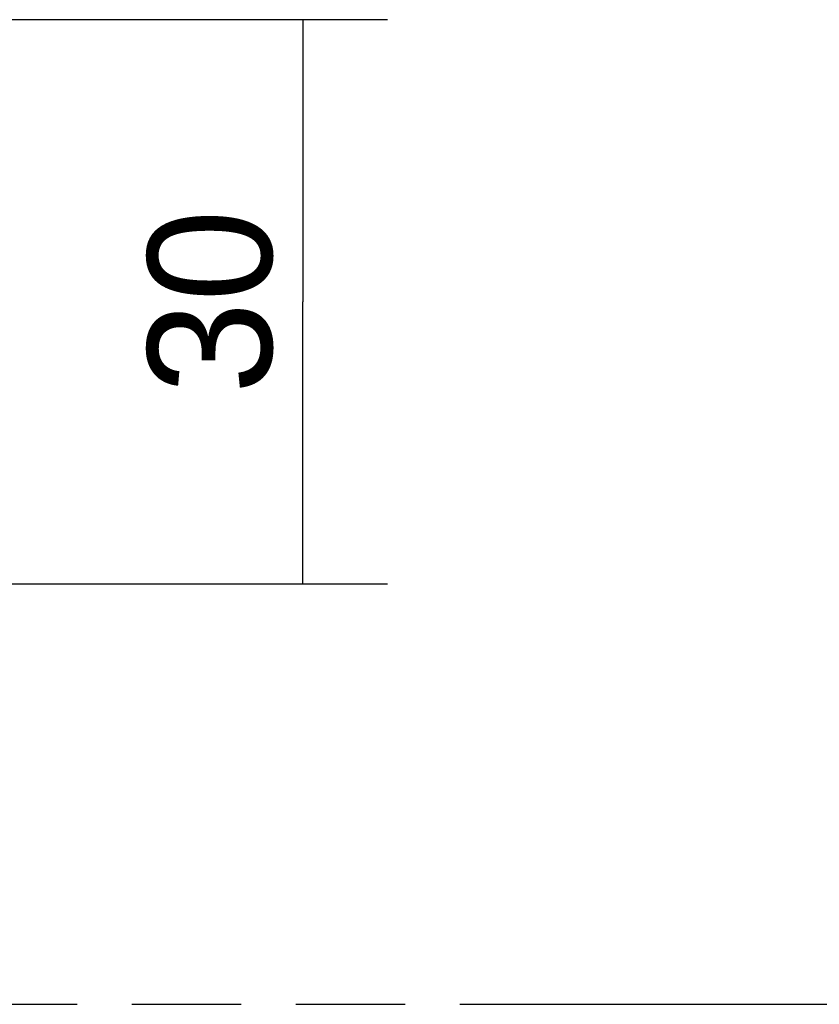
# Model space of a CAD drawing. Header units: millimetres. Extents: x 0 to 210, y 0 to 297.
# Tile 17 of 47: x 120 to 134, y 133 to 150. Entities that reach past the tile are written whole.
import ezdxf
from ezdxf.enums import TextEntityAlignment as Align

# ---------------------------------------------------------------- set-up
doc = ezdxf.new("R2010")
doc.units = ezdxf.units.MM
doc.header["$LTSCALE"] = 19.36
doc.linetypes.add('PHANTOM', pattern=[0.8, 0.45, -0.05, 0.1, -0.05, 0.1, -0.05])
doc.layers.get('0').update_dxf_attribs({"linetype": 'CONTINUOUS'})
doc.layers.add('DEFAULT_3', color=7, linetype='PHANTOM')
doc.layers.add('Z_DIM_2D', color=7, linetype='CONTINUOUS')
doc.styles.add('TEXTSTYLE_3', font='tridonic-metric-print-light.otf')
doc.dimstyles.new('DIMSTYLE_4', dxfattribs={"dimtxt": 2.2, "dimasz": 3.5, "dimexe": 1.5, "dimexo": 0, "dimgap": 0.55, "dimtad": 1, "dimdec": 4, "dimlfac": 3, "dimdsep": 46, "dimtxsty": 'TEXTSTYLE_3', "dimblk": '_FILLED', "dimblk1": '_FILLED', "dimblk2": '_FILLED', "dimcen": 0.09, "dimclrt": 5, "dimadec": 4, "dimazin": 2, "dimtp": 0.2, "dimtm": 0.2, "dimtfac": 1, "dimtdec": 4, "dimtofl": 0, "dimtmove": 0, "dimatfit": 3, "dimldrblk": '_FILLED', "dimfxl": 1, "dimtolj": 1, "dimarcsym": 0})

# ---------------------------------------------------------------- blocks, each defined once
blk = doc.blocks.new('*D8')
at = {"layer": 'Z_DIM_2D', "color": 2, "linetype": 'CONTINUOUS'}
for p, q in [((119.24, 150.132), (126.289, 150.132)), ((124.789, 150.132), (124.789, 145.132)), ((124.789, 140.132), (124.789, 145.132)), ((119.24, 140.132), (126.289, 140.132))]:
    blk.add_line(p, q, dxfattribs=at)
at = {"layer": 'Z_DIM_2D', "color": 5, "linetype": 'CONTINUOUS', "style": 'TEXTSTYLE_3'}
blk.add_text('30', height=2.2, rotation=90, dxfattribs=at).set_placement((124.239, 145.132), align=Align.CENTER)
blk = doc.blocks.new('_FILLED')
at = {"color": 0, "linetype": 'BYBLOCK'}
blk.add_solid([(0, 0), (-1, 0.125), (-1, -0.125)], dxfattribs=at)
blk = doc.blocks.new('_NONE')

msp = doc.modelspace()

# ---------------------------------------------------------------- linework, layer by layer
at = {"layer": 'DEFAULT_3', "color": 7, "linetype": 'PHANTOM'}
msp.add_line((50.128636, 132.68), (150.128636, 132.68), dxfattribs=at)

# ---------------------------------------------------------------- dimensions: what is measured, and where the dimension line sits
at = {"layer": 'Z_DIM_2D', "color": 2, "linetype": 'CONTINUOUS'}
dim = msp.add_linear_dim(base=(124.788575, 140.131526), p1=(119.239761, 150.131526), p2=(119.239761, 140.131526), angle=270, dimstyle='DIMSTYLE_4', override={"dimblk1": 'NONE', "dimblk2": 'NONE', "dimsah": 1}, dxfattribs=at)
dim.commit()
dim.dimension.update_dxf_attribs({"geometry": '*D8', "text_midpoint": (124.788575, 145.105221), "dimtype": 160})

doc.saveas('drawing.dxf')
